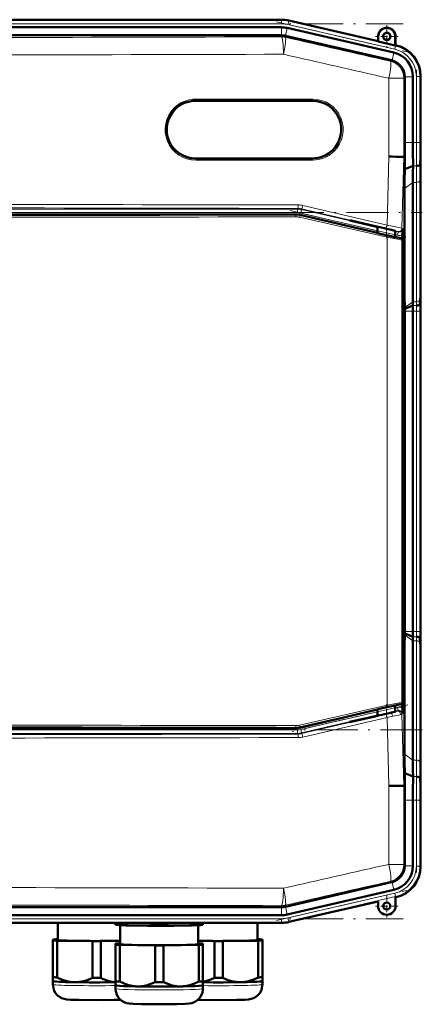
# Model space of a CAD drawing. Extents: x -1595 to 1972, y -1605 to 604.
# Tile 9 of 53: x -980 to -865, y 277 to 559. Entities that reach past the tile are written whole.
import ezdxf

# ---------------------------------------------------------------- set-up
doc = ezdxf.new("R2010")
doc.units = 0
doc.linetypes.add('DASHDOT', pattern=[18.5, 12, -3, 0.5, -3])

msp = doc.modelspace()

# ---------------------------------------------------------------- linework, layer by layer
at = {"color": 7, "lineweight": 50}
for p, q in [((-905.26, 558.57), (-1253.32, 558.57)), ((-920.25, 558.57), (-1233.05, 558.57)), ((-920.25, 558.57), (-905.26, 558.57)), ((-903.18, 558.33), (-877.61, 552.43)), ((-903.18, 558.33), (-877.61, 552.43)), ((-920.25, 556.39), (-1233.05, 556.39)), ((-920.25, 556.39), (-905.26, 556.39)), ((-903.67, 556.21), (-873.1, 549.15)), ((-1253.29, 554.1), (-905.28, 554.1)), ((-905.28, 554.1), (-905.26, 554.1)), ((-873.79, 546.96), (-904.16, 553.97)), ((-877.61, 552.43), (-877.61, 553.78)), ((-877.54, 552.34), (-877.61, 552.43)), ((-877.54, 552.34), (-877.54, 553.78)), ((-872.68, 553.78), (-872.68, 551.22)), ((-872.61, 553.78), (-872.61, 551.28)), ((-877.54, 552.34), (-872.68, 551.22)), ((-872.68, 551.22), (-872.61, 551.28)), ((-872.61, 551.28), (-872.41, 551.23)), ((-869.91, 542.09), (-869.91, 542.26)), ((-869.91, 542.09), (-869.91, 523.46)), ((-867.62, 542.26), (-867.62, 523.46)), ((-865.44, 542.47), (-865.44, 523.46)), ((-865.44, 542.26), (-865.44, 523.46)), ((-929.92, 535.36), (-896.42, 535.36)), ((-896.42, 518.86), (-929.92, 518.86)), ((-870.58, 519.34), (-870.23, 519.33)), ((-869.9, 519.32), (-870.23, 519.33)), ((-865.41, 519.32), (-865.59, 517.13)), ((-867.58, 516.73), (-869.96, 515.74)), ((-865.44, 516.39), (-865.44, 482.25)), ((-865.44, 516.39), (-865.44, 482.25)), ((-870.01, 479.33), (-870.01, 510.29)), ((-867.62, 511.97), (-867.62, 477.83)), ((-901.18, 502.85), (-1257.39, 502.85)), ((-900.05, 502.72), (-877.73, 497.57)), ((-878.49, 499.4), (-885.74, 501.07)), ((-885.35, 501.07), (-885.74, 501.07)), ((-885.35, 501.07), (-878.49, 499.49)), ((-878.49, 499.49), (-877.07, 499.16)), ((-878.49, 499.4), (-878.49, 499.49)), ((-877.73, 499.22), (-878.49, 499.4)), ((-877.73, 499.31), (-877.73, 497.49)), ((-877.07, 499.16), (-876.37, 498.99)), ((-876.37, 498.99), (-876.23, 498.97)), ((-876.23, 498.97), (-875.24, 498.74)), ((-872.74, 498.13), (-872.74, 496.34)), ((-872.74, 496.42), (-872.63, 496.39)), ((-872.63, 496.39), (-872.05, 496.24)), ((-872.05, 496.24), (-871.04, 496.01)), ((-870.66, 497.05), (-870.7, 495.74)), ((-870.65, 495.52), (-870.65, 363.14)), ((-870.65, 479.33), (-870.01, 479.33)), ((-869.92, 476.2), (-870.01, 479.33)), ((-865.46, 479.32), (-865.63, 477.13)), ((-867.63, 476.73), (-869.91, 475.78)), ((-869.91, 475.78), (-869.92, 476.2)), ((-869.91, 475.18), (-869.91, 475.78)), ((-869.91, 383.46), (-869.91, 475.18)), ((-867.62, 475.18), (-867.62, 383.46)), ((-865.44, 475.18), (-865.44, 383.46)), ((-865.44, 475.18), (-865.44, 383.46)), ((-869.91, 383.46), (-869.91, 382.86)), ((-869.92, 382.44), (-870.01, 379.32)), ((-869.91, 382.86), (-869.92, 382.44)), ((-867.63, 381.91), (-869.91, 382.86)), ((-867.62, 346.67), (-867.62, 380.81)), ((-865.46, 379.32), (-865.63, 381.51)), ((-870.65, 379.31), (-870.01, 379.32)), ((-870.01, 379.32), (-870.01, 348.36)), ((-865.44, 342.25), (-865.44, 376.39)), ((-865.44, 342.25), (-865.44, 376.39)), ((-877.73, 361.09), (-900.05, 355.93)), ((-877.73, 361.17), (-877.73, 359.33)), ((-872.74, 360.51), (-872.74, 362.32)), ((-872.63, 362.26), (-872.74, 362.24)), ((-872.05, 362.42), (-872.63, 362.26)), ((-871.04, 362.65), (-872.05, 362.42)), ((-870.66, 361.59), (-870.7, 362.92)), ((-878.49, 359.25), (-885.74, 357.57)), ((-885.35, 357.57), (-878.49, 359.15)), ((-878.49, 359.15), (-877.07, 359.49)), ((-877.73, 359.42), (-878.49, 359.25)), ((-878.49, 359.25), (-878.49, 359.15)), ((-877.07, 359.49), (-876.37, 359.65)), ((-876.37, 359.65), (-876.23, 359.68)), ((-876.23, 359.68), (-875.24, 359.9)), ((-1257.39, 355.81), (-901.18, 355.81)), ((-885.35, 357.57), (-885.74, 357.57)), ((-867.58, 341.91), (-869.96, 342.9)), ((-869.96, 342.9), (-869.93, 341.14)), ((-869.93, 341.14), (-869.9, 339.32)), ((-865.41, 339.32), (-865.59, 341.51)), ((-870.23, 339.31), (-870.58, 339.31)), ((-869.9, 339.32), (-870.23, 339.31)), ((-869.91, 316.56), (-869.91, 335.18)), ((-867.62, 316.38), (-867.62, 335.18)), ((-865.44, 316.18), (-865.44, 335.18)), ((-865.44, 316.38), (-865.44, 335.18)), ((-869.91, 316.56), (-869.91, 316.38)), ((-873.79, 311.68), (-904.16, 304.67)), ((-903.67, 302.44), (-873.1, 309.49)), ((-872.61, 307.37), (-872.41, 307.41)), ((-872.61, 304.87), (-872.61, 307.37)), ((-1253.29, 304.54), (-905.28, 304.54)), ((-905.28, 304.54), (-905.26, 304.54)), ((-903.18, 300.31), (-877.61, 306.21)), ((-877.61, 306.21), (-877.61, 304.87)), ((-920.25, 302.26), (-1233.05, 302.26)), ((-920.25, 302.26), (-905.26, 302.26)), ((-905.26, 300.07), (-1253.32, 300.07)), ((-969.42, 300.07), (-969.42, 295.16)), ((-952.82, 299.75), (-952.82, 300.07)), ((-952.82, 299.75), (-952.82, 299.54)), ((-952.76, 299.53), (-952.82, 299.54)), ((-951.63, 299.7), (-951.63, 300.07)), ((-951.47, 299.41), (-951.47, 293.96)), ((-941.5, 299.55), (-941.5, 300.07)), ((-939.13, 299.55), (-939.13, 300.07)), ((-929.17, 293.96), (-929.17, 299.41)), ((-929, 299.7), (-929, 300.07)), ((-927.88, 299.53), (-927.82, 299.54)), ((-927.82, 299.75), (-927.82, 300.07)), ((-927.82, 299.54), (-927.82, 299.75)), ((-912.12, 295.16), (-912.12, 300.07)), ((-970.77, 295.31), (-970.77, 295.01)), ((-970.77, 295.01), (-970.77, 284.5)), ((-969.42, 295.37), (-969.58, 295.37)), ((-969.58, 294.95), (-959.46, 294.8)), ((-969.58, 294.95), (-969.58, 284.45)), ((-959.46, 294.8), (-959.46, 284.3)), ((-957.08, 294.8), (-951.47, 294.89)), ((-957.08, 294.8), (-957.08, 284.3)), ((-952.82, 294.11), (-952.82, 293.81)), ((-952.82, 293.81), (-952.82, 283.3)), ((-951.47, 294.17), (-951.63, 294.17)), ((-951.63, 293.75), (-941.5, 293.6)), ((-951.63, 293.75), (-951.63, 283.25)), ((-941.5, 293.6), (-941.5, 283.1)), ((-939.13, 293.6), (-929, 293.75)), ((-939.13, 293.6), (-939.13, 283.1)), ((-929.17, 294.87), (-924.46, 294.8)), ((-929, 294.17), (-929.17, 294.17)), ((-929, 293.75), (-929, 283.25)), ((-927.82, 293.81), (-927.82, 294.11)), ((-927.82, 293.81), (-927.82, 283.3)), ((-924.46, 294.8), (-924.46, 284.3)), ((-922.08, 294.8), (-911.96, 294.95)), ((-922.08, 294.8), (-922.08, 284.3)), ((-911.96, 295.37), (-912.12, 295.37)), ((-911.96, 294.95), (-911.96, 284.45)), ((-910.77, 295.01), (-910.77, 295.31)), ((-910.77, 295.01), (-910.77, 284.5)), ((-970.77, 284.5), (-970.77, 283.35)), ((-970.77, 283.36), (-970.77, 282.4)), ((-970.77, 283.35), (-970.77, 283.35)), ((-952.82, 283.3), (-952.82, 282.15)), ((-952.82, 282.16), (-952.82, 281.21)), ((-952.81, 282.15), (-952.82, 282.15)), ((-927.82, 282.15), (-927.82, 283.3)), ((-927.82, 281.21), (-927.82, 282.16)), ((-927.82, 282.15), (-927.82, 282.15)), ((-910.77, 283.35), (-910.77, 284.5)), ((-910.77, 282.4), (-910.77, 283.36)), ((-910.77, 283.35), (-910.77, 283.35))]:
    msp.add_line(p, q, dxfattribs=at)
at = {"color": 7, "lineweight": 18}
for p, q in [((-1253.32, 558.39), (-905.26, 558.39)), ((-905.26, 558.39), (-905.26, 558.57)), ((-905.26, 558.39), (-905.26, 557.39)), ((-903.22, 558.15), (-903.44, 557.18)), ((-903.22, 558.15), (-903.18, 558.33)), ((-903.22, 558.15), (-872.59, 551.08)), ((-1253.32, 557.39), (-905.26, 557.39)), ((-905.26, 554.1), (-905.26, 556.39)), ((-904.18, 553.97), (-903.67, 556.21)), ((-903.44, 557.18), (-872.82, 550.11)), ((-905.33, 553.67), (-905.28, 554.1)), ((-904.16, 553.97), (-904.21, 553.54)), ((-877.54, 553.78), (-877.61, 553.78)), ((-872.68, 553.78), (-872.61, 553.78)), ((-872.59, 551.08), (-872.82, 550.11)), ((-872.59, 551.08), (-872.41, 551.23)), ((-874.11, 546.7), (-873.79, 546.96)), ((-873.61, 546.91), (-873.1, 549.15)), ((-874.53, 519.39), (-874.53, 541.83)), ((-870.23, 541.83), (-874.53, 541.83)), ((-869.91, 542.09), (-870.23, 541.83)), ((-870.23, 541.83), (-870.23, 519.33)), ((-869.91, 542.26), (-867.62, 542.26)), ((-866.62, 542.32), (-866.62, 523.46)), ((-866.62, 542.32), (-865.62, 542.32)), ((-865.44, 542.47), (-865.62, 542.32)), ((-865.62, 542.32), (-865.62, 523.46)), ((-896.35, 535.86), (-929.86, 535.86)), ((-869.91, 523.46), (-867.62, 523.46)), ((-867.62, 523.46), (-866.62, 523.46)), ((-865.62, 523.46), (-866.62, 523.46)), ((-865.62, 523.46), (-865.44, 523.46)), ((-875.05, 499.77), (-874.53, 519.39)), ((-870.23, 519.33), (-870.77, 498.89)), ((-929.86, 518.36), (-896.35, 518.36)), ((-866.58, 516.73), (-867.58, 516.73)), ((-867.62, 511.97), (-870.01, 510.29)), ((-866.62, 511.97), (-867.62, 511.97)), ((-866.62, 511.97), (-866.62, 477.83)), ((-865.62, 512.66), (-865.62, 478.51)), ((-900.66, 504.34), (-900.63, 504.55)), ((-899.16, 505.39), (-875.05, 499.77)), ((-1257.92, 504.34), (-900.66, 504.34)), ((-900.66, 503.34), (-1257.92, 503.34)), ((-901.2, 502.64), (-901.18, 502.85)), ((-900.66, 503.34), (-900.66, 504.34)), ((-875.01, 496.29), (-900.13, 502.03)), ((-900.05, 502.72), (-900.08, 502.52)), ((-900.08, 502.52), (-874.96, 496.78)), ((-899.76, 503.24), (-899.53, 504.21)), ((-877.73, 498.15), (-899.76, 503.24)), ((-899.51, 504.42), (-899.53, 504.21)), ((-899.53, 504.21), (-877.73, 499.18)), ((-875.41, 498.8), (-899.51, 504.42)), ((-870.77, 498.89), (-870.64, 498.77)), ((-875.01, 362.37), (-875.01, 496.29)), ((-872.74, 498.03), (-871.87, 497.82)), ((-872.09, 496.85), (-872.74, 497)), ((-872.09, 496.85), (-871.87, 497.82)), ((-871.87, 497.82), (-871.99, 497.94)), ((-871.09, 495.96), (-871.04, 496.01)), ((-870.65, 495.52), (-870.7, 495.48)), ((-870.7, 495.48), (-870.7, 363.18)), ((-865.46, 479.32), (-865.41, 479.32)), ((-867.62, 477.83), (-869.92, 476.2)), ((-866.63, 476.73), (-867.63, 476.73)), ((-866.62, 477.83), (-867.62, 477.83)), ((-867.62, 475.18), (-869.91, 475.18)), ((-866.62, 475.18), (-867.62, 475.18)), ((-866.62, 475.18), (-865.62, 475.18)), ((-866.62, 475.18), (-866.62, 383.46)), ((-865.44, 475.18), (-865.62, 475.18)), ((-865.62, 475.18), (-865.62, 383.46)), ((-867.62, 383.46), (-869.91, 383.46)), ((-866.62, 383.46), (-867.62, 383.46)), ((-866.62, 383.46), (-865.62, 383.46)), ((-865.44, 383.46), (-865.62, 383.46)), ((-867.62, 380.81), (-869.92, 382.44)), ((-866.63, 381.91), (-867.63, 381.91)), ((-866.62, 380.81), (-867.62, 380.81)), ((-866.62, 346.67), (-866.62, 380.81)), ((-865.62, 345.99), (-865.62, 380.13)), ((-865.41, 379.32), (-865.46, 379.32)), ((-900.13, 356.63), (-875.01, 362.37)), ((-874.96, 361.88), (-900.08, 356.14)), ((-872.74, 361.64), (-872.09, 361.79)), ((-871.87, 360.82), (-872.74, 360.62)), ((-872.09, 361.79), (-871.87, 360.82)), ((-871.99, 360.7), (-871.87, 360.82)), ((-871.04, 362.65), (-871.09, 362.69)), ((-870.7, 363.18), (-870.65, 363.14)), ((-899.76, 355.41), (-877.73, 360.49)), ((-877.73, 359.47), (-899.53, 354.43)), ((-899.51, 354.22), (-875.41, 359.84)), ((-875.05, 358.87), (-899.16, 353.25)), ((-874.53, 339.25), (-875.05, 358.87)), ((-870.64, 359.87), (-870.77, 359.75)), ((-870.77, 359.75), (-870.23, 339.31)), ((-1257.92, 355.3), (-900.66, 355.3)), ((-901.18, 355.81), (-901.2, 356.01)), ((-900.66, 355.3), (-900.66, 354.3)), ((-900.05, 355.93), (-900.08, 356.14)), ((-899.76, 355.41), (-899.53, 354.43)), ((-900.66, 354.3), (-1257.92, 354.3)), ((-900.66, 354.3), (-900.63, 354.09)), ((-899.51, 354.22), (-899.53, 354.43)), ((-867.62, 346.67), (-870.01, 348.36)), ((-866.62, 346.67), (-867.62, 346.67)), ((-866.58, 341.91), (-867.58, 341.91)), ((-874.53, 316.81), (-874.53, 339.25)), ((-870.23, 339.31), (-870.23, 316.81)), ((-869.91, 335.18), (-867.62, 335.18)), ((-867.62, 335.18), (-866.62, 335.18)), ((-865.62, 335.18), (-866.62, 335.18)), ((-866.62, 316.32), (-866.62, 335.18)), ((-865.62, 335.18), (-865.44, 335.18)), ((-865.62, 316.32), (-865.62, 335.18)), ((-874.53, 316.81), (-870.23, 316.81)), ((-869.91, 316.56), (-870.23, 316.81)), ((-869.91, 316.38), (-867.62, 316.38)), ((-865.62, 316.32), (-866.62, 316.32)), ((-865.62, 316.32), (-865.44, 316.18)), ((-874.11, 311.94), (-873.79, 311.68)), ((-873.61, 311.73), (-873.1, 309.49)), ((-903.44, 301.46), (-872.82, 308.53)), ((-903.22, 300.49), (-872.59, 307.56)), ((-872.82, 308.53), (-872.59, 307.56)), ((-872.41, 307.41), (-872.59, 307.56)), ((-905.33, 304.97), (-905.28, 304.54)), ((-905.26, 304.54), (-905.26, 302.26)), ((-904.16, 304.67), (-904.21, 305.1)), ((-904.18, 304.67), (-903.67, 302.44)), ((-1253.32, 301.26), (-905.26, 301.26)), ((-1253.32, 300.26), (-905.26, 300.26)), ((-905.26, 300.26), (-905.26, 301.26)), ((-905.26, 300.26), (-905.26, 300.07)), ((-903.22, 300.49), (-903.44, 301.46)), ((-903.22, 300.49), (-903.18, 300.31))]:
    msp.add_line(p, q, dxfattribs=at)
at = {"color": 7, "linetype": 'DASHDOT', "lineweight": 18}
for p, q in [((-1288.12, 557.39), (-870.45, 557.39)), ((-906.76, 557.95), (-869.5, 549.34)), ((-866.62, 544.21), (-866.62, 521.58)), ((-1293.65, 503.34), (-864.93, 503.34)), ((-902.78, 503.93), (-869.07, 496.15)), ((-866.62, 484.35), (-866.62, 374.29)), ((-869.07, 362.49), (-902.78, 354.71)), ((-864.93, 355.3), (-1293.65, 355.3)), ((-866.62, 337.06), (-866.62, 314.44)), ((-906.76, 300.7), (-869.5, 309.3)), ((-1288.12, 301.26), (-870.45, 301.26))]:
    msp.add_line(p, q, dxfattribs=at)
at = {"color": 7, "linetype": 'DASHDOT', "lineweight": 18, "ltscale": 0.1625}
for p, q in [((-875.11, 557.03), (-875.11, 550.53)), ((-871.86, 553.78), (-878.36, 553.78)), ((-875.11, 308.12), (-875.11, 301.62)), ((-871.86, 304.87), (-878.36, 304.87))]:
    msp.add_line(p, q, dxfattribs=at)
at = {"color": 7, "linetype": 'DASHDOT', "lineweight": 18, "ltscale": 0.08985}
msp.add_line((-875.23, 499.61), (-875.23, 496.02), dxfattribs=at)
at = {"color": 7, "linetype": 'DASHDOT', "lineweight": 18, "ltscale": 0.019627}
msp.add_line((-875.24, 498.8), (-875.24, 498.02), dxfattribs=at)
at = {"color": 7, "linetype": 'DASHDOT', "lineweight": 18, "ltscale": 0.089713}
msp.add_line((-875.23, 362.62), (-875.23, 359.03), dxfattribs=at)
at = {"color": 7, "linetype": 'DASHDOT', "lineweight": 18, "ltscale": 0.019614}
msp.add_line((-875.24, 359.84), (-875.24, 360.62), dxfattribs=at)
at = {"color": 7, "lineweight": 18}
for points in [[(-875.05, 499.77), (-871.62, 499.09), (-870.83, 498.91), (-870.78, 498.89), (-870.77, 498.89)], [(-871.99, 497.94), (-872, 497.94), (-872.02, 497.95), (-872.13, 497.99), (-873.81, 498.42), (-875.41, 498.8)], [(-870.7, 495.48), (-870.71, 495.48), (-870.72, 495.47), (-870.81, 495.48), (-871.57, 495.61), (-875.01, 496.29)], [(-874.96, 496.78), (-872.66, 496.27), (-871.28, 495.99), (-871.12, 495.96), (-871.09, 495.96), (-871.09, 495.96), (-871.09, 495.96)], [(-875.01, 362.37), (-871.5, 363.06), (-870.83, 363.17), (-870.73, 363.18), (-870.71, 363.18), (-870.7, 363.18), (-870.7, 363.18)], [(-871.09, 362.69), (-871.09, 362.7), (-871.1, 362.7), (-871.18, 362.69), (-871.83, 362.57), (-874.96, 361.88)], [(-872.28, 360.61), (-872.03, 360.68), (-872, 360.7), (-871.99, 360.7)], [(-870.77, 359.75), (-870.78, 359.75), (-870.82, 359.74), (-871.12, 359.66)]]:
    msp.add_lwpolyline(points, dxfattribs=at)
at = {"color": 7, "lineweight": 50}
for points in [[(-877.73, 497.49), (-877.73, 497.49), (-877.72, 497.49), (-877.69, 497.48), (-877.33, 497.38), (-874.32, 496.67), (-872.78, 496.34), (-872.75, 496.34), (-872.74, 496.34), (-872.74, 496.34)], [(-875.24, 498.74), (-873.78, 498.39), (-872.82, 498.15), (-872.65, 498.1), (-872.64, 498.09), (-872.63, 498.09)], [(-872.63, 498.09), (-872.63, 498.09), (-872.64, 498.09), (-872.64, 498.09), (-872.74, 498.1)], [(-874.68, 361.91), (-876.83, 361.41), (-877.63, 361.2), (-877.72, 361.17), (-877.73, 361.17), (-877.73, 361.17)], [(-872.74, 362.32), (-872.74, 362.32), (-872.74, 362.32), (-872.75, 362.32), (-872.85, 362.3), (-873.7, 362.13), (-874.68, 361.91)], [(-875.24, 359.9), (-873.78, 360.25), (-872.82, 360.49), (-872.65, 360.54), (-872.64, 360.55), (-872.63, 360.55)], [(-872.63, 360.55), (-872.63, 360.55), (-872.64, 360.55), (-872.64, 360.55), (-872.74, 360.54)], [(-946.57, 299.28), (-947.83, 299.32), (-949.08, 299.4), (-950.35, 299.53), (-951.63, 299.7)], [(-941.5, 299.55), (-942.87, 299.41), (-944.21, 299.32), (-945.39, 299.28), (-946.57, 299.28)], [(-934.07, 299.28), (-935.25, 299.28), (-936.43, 299.32), (-937.77, 299.41), (-939.13, 299.55)], [(-929, 299.7), (-930.29, 299.53), (-931.55, 299.4), (-932.81, 299.32), (-934.07, 299.28)], [(-958.27, 277.95), (-963.35, 277.99), (-965.74, 278.07), (-966.82, 278.15), (-967.58, 278.29), (-968.27, 278.53), (-968.94, 278.91), (-969.52, 279.4), (-970.01, 279.98), (-970.39, 280.64), (-970.64, 281.35), (-970.76, 282.1), (-970.77, 282.4)], [(-964.52, 283.07), (-965.14, 283.1), (-965.76, 283.17), (-966.41, 283.29), (-967.07, 283.45), (-968.33, 283.88), (-969.58, 284.45)], [(-959.46, 284.3), (-960.71, 283.76), (-961.97, 283.38), (-962.62, 283.23), (-963.27, 283.14), (-963.89, 283.08), (-964.52, 283.07)], [(-952.82, 283.09), (-953.77, 283.21), (-954.72, 283.42), (-955.67, 283.71), (-956.38, 283.98), (-957.08, 284.3)], [(-946.57, 281.87), (-947.19, 281.9), (-947.81, 281.97), (-948.46, 282.09), (-949.11, 282.25), (-950.37, 282.68), (-951.63, 283.25)], [(-941.5, 283.1), (-942.76, 282.57), (-944.02, 282.18), (-944.67, 282.03), (-945.32, 281.94), (-945.94, 281.88), (-946.57, 281.87)], [(-934.07, 281.87), (-934.69, 281.88), (-935.31, 281.94), (-935.97, 282.03), (-936.61, 282.18), (-937.87, 282.57), (-939.13, 283.1)], [(-929, 283.25), (-930.26, 282.68), (-931.52, 282.25), (-932.17, 282.09), (-932.83, 281.97), (-933.45, 281.9), (-934.07, 281.87)], [(-924.46, 284.3), (-925.57, 283.82), (-926.69, 283.45), (-927.82, 283.2)], [(-923.27, 277.95), (-918.19, 277.99), (-915.8, 278.07), (-914.72, 278.15), (-913.96, 278.29), (-913.27, 278.53), (-912.6, 278.91), (-912.02, 279.4), (-911.53, 279.98), (-911.15, 280.64), (-910.9, 281.35), (-910.78, 282.1), (-910.77, 282.4)], [(-917.02, 283.07), (-917.65, 283.08), (-918.27, 283.14), (-918.92, 283.23), (-919.57, 283.38), (-920.83, 283.76), (-922.08, 284.3)], [(-911.96, 284.45), (-913.21, 283.88), (-914.47, 283.45), (-915.13, 283.29), (-915.78, 283.17), (-916.4, 283.1), (-917.02, 283.07)], [(-940.32, 276.75), (-945.39, 276.79), (-947.79, 276.87), (-948.86, 276.95), (-949.63, 277.09), (-950.32, 277.33), (-950.99, 277.71), (-951.57, 278.2), (-952.06, 278.78), (-952.43, 279.44), (-952.69, 280.15), (-952.81, 280.9), (-952.82, 281.21)], [(-940.32, 276.75), (-935.24, 276.79), (-932.84, 276.87), (-931.77, 276.95), (-931.01, 277.09), (-930.31, 277.33), (-929.65, 277.71), (-929.06, 278.2), (-928.58, 278.78), (-928.2, 279.44), (-927.95, 280.15), (-927.83, 280.9), (-927.82, 281.21)], [(-958.27, 277.95), (-953.27, 277.99), (-951.4, 278.04)], [(-923.27, 277.95), (-928.27, 277.99), (-929.26, 278.01)]]:
    msp.add_lwpolyline(points, dxfattribs=at)
for centre, radius in [((-875.11, 553.78), 1.07), ((-875.11, 553.78), 1), ((-875.11, 304.87), 1)]:
    msp.add_circle(centre, radius, dxfattribs=at)
for centre, radius, start, end in [((-905.26, 549.32), 9.25, 77.0008, 89.9996), ((-905.26, 549.32), 9.25, 77.0007, 89.9996), ((-905.26, 549.32), 7.06, 77.0006, 89.9996), ((-875.11, 553.78), 2.5, 0, 180), ((-875.11, 553.78), 2.43, 360, 180), ((-874.68, 542.26), 9.25, 359.9943, 77.0057), ((-874.43, 542.47), 8.99, 359.9916, 77.0084), ((-874.92, 542.08), 5.01, 2.1031, 74.9072), ((-874.69, 542.27), 7.06, 359.9966, 77.0032), ((-929.92, 527.11), 8.25, 134.9699, 270), ((-929.92, 527.11), 8.25, 90, 134.9612), ((-896.42, 527.11), 8.25, 314.9294, 90), ((-177.42, 523.44), 692.49, 179.99805, 180.34055), ((-297.38, 523.32), 570.24, 179.9861, 180.6624), ((-517.85, 523.38), 347.59, 179.9856, 180.6685), ((-896.42, 527.11), 8.25, 270, 314.9153), ((-890.04, -687.41), 1206.9, 89.07649, 89.26402), ((-259.13, 506.48), 610.9, 178.79561, 179.13148), ((-658.22, 516.14), 207.22, 179.1215, 179.9313), ((-478.55, 509.82), 391.46, 179.1331, 179.9319), ((-527.85, 511.57), 339.78, 179.1293, 179.9319), ((-871.15, 495.52), 0.5, 359.998, 77.002), ((-931.16, 498.59), 60.52, 358.5511, 0.1764), ((-1077.85, 482.5), 212.42, 359.1437, 359.9337), ((-658.08, 482.5), 207.36, 180.0695, 180.8788), ((-1223.15, 475.26), 357.71, 359.9872, 0.6507), ((-518.36, 475.27), 347.08, 179.3309, 180.0147), ((-947.45, 477.92), 79.82, 359.1476, 359.9359), ((-1002.41, 475.21), 134.79, 359.9876, 0.6479), ((-1002.41, 383.43), 134.79, 359.3521, 0.0124), ((-1223.15, 383.38), 357.71, 359.3493, 0.0128), ((-518.36, 383.37), 347.08, 179.9853, 180.6691), ((-947.45, 380.72), 79.82, 0.0641, 0.8524), ((-1077.85, 376.15), 212.42, 0.0663, 0.8563), ((-658.08, 376.14), 207.36, 179.1212, 179.9305), ((-871.15, 363.14), 0.5, 282.998, 0.002), ((-931.16, 360.06), 60.52, 359.8196, 1.4448), ((-478.55, 348.82), 391.46, 180.0681, 180.8669), ((-527.85, 347.07), 339.78, 180.0681, 180.8707), ((-297.38, 335.32), 570.24, 179.3376, 180.0139), ((-658.22, 342.5), 207.22, 180.0687, 180.8785), ((-890.02, 1544.92), 1205.77, 270.73585, 270.92354), ((-177.42, 335.2), 692.49, 179.65945, 180.00195), ((-517.85, 335.27), 347.59, 179.3315, 180.0144), ((-874.92, 316.56), 5, 285.1029, 357.9073), ((-874.69, 316.38), 7.06, 282.9968, 0.0034), ((-874.43, 316.17), 8.99, 282.9916, 0.0084), ((-875.11, 304.87), 2.5, 180, 360), ((-905.26, 309.32), 7.06, 270.0004, 282.9994), ((-905.26, 309.32), 9.25, 270.0004, 282.9992), ((-905.26, 309.32), 9.25, 270.0004, 282.9993)]:
    msp.add_arc(centre, radius, start, end, dxfattribs=at)
at = {"color": 7, "lineweight": 18}
for centre, radius, start, end in [((-905.26, 549.32), 9.06, 77.0008, 89.9996), ((-905.26, 549.32), 8.06, 77.0006, 89.9996), ((-1079.29, 56202.71), 55649.31, 269.820896, 270.179106), ((11791.85, 56324.2), 57197.52, 257.175313, 257.206234), ((-874.62, 542.32), 7.99, 359.9916, 77.0084), ((-874.62, 542.32), 8.99, 359.9997, 77.0003), ((-1079.29, 56577.97), 56029.56, 269.821504, 270.178498), ((11830.38, 56682.27), 57560.09, 257.2175922, 257.2484236), ((-929.87, 527.11), 8.75, 89.9957, 134.9539), ((-896.35, 527.11), 8.75, 314.9196, 90.0213), ((-929.87, 527.11), 8.75, 134.9606, 270.0213), ((-297.52, 523.32), 569.11, 179.986, 180.6637), ((-331.65, 523.33), 533.98, 179.9859, 180.6653), ((-896.35, 527.12), 8.75, 269.9957, 314.9129), ((-527.48, 511.57), 339.14, 179.1277, 179.9318), ((-547.37, 512.28), 318.25, 179.1257, 179.9316), ((-1079.29, -83306.84), 83812.57, 89.8777831, 90.1222151), ((-1079.29, -83193.3), 83698.04, 89.8777011, 90.122297), ((-900.64, 499.55), 5, 76.8528, 89.8509), ((-900.52, 499.56), 5.99, 76.8712, 89.8909), ((-1079.28, 84287.91), 83785.95, 269.8781811, 270.1218207), ((-1079.28, 84231), 83728.55, 269.8781333, 270.1218617), ((-901.19, 497.65), 5, 77.1098, 90.1116), ((-901.13, 497.65), 4.49, 77.1108, 90.1395), ((-900.66, 499.33), 5, 77.0066, 89.9934), ((-900.66, 499.34), 4, 77.0047, 89.9953), ((-871.64, 498.8), 2, 256.9951, 299.3366), ((-871.64, 498.8), 0.999, 256.9181, 358.54), ((-871.2, 495.48), 0.5, 0.0159, 76.9841), ((-947.06, 477.92), 80.44, 359.1546, 359.9369), ((-1002.79, 475.21), 136.17, 359.9884, 0.642), ((-966.89, 478.62), 101.27, 359.1557, 359.937), ((-1037.09, 475.21), 171.47, 359.9884, 0.6411), ((-1002.79, 383.44), 136.17, 359.358, 0.0116), ((-1037.09, 383.43), 171.47, 359.3589, 0.0116), ((-947.06, 380.72), 80.44, 0.0631, 0.8454), ((-966.89, 380.02), 101.27, 0.063, 0.8443), ((-871.64, 359.84), 2, 60.6635, 103.005), ((-871.64, 359.85), 0.999, 1.46, 103.0819), ((-871.2, 363.18), 0.5, 283.0159, 359.9841), ((-921.51, 557.52), 202.98, 283.1255, 283.506), ((-931.98, 655.73), 302.27, 280.857, 281.1749), ((-901.07, 472.67), 115.71, 283.48, 284.0366), ((-892.25, 456.47), 99.08, 280.9623, 282.3111), ((-881.45, 394.44), 35.05, 283.9245, 285.1673), ((-1079.28, -83429.25), 83785.95, 89.8781793, 90.1218189), ((-1079.28, -83372.34), 83728.55, 89.8781383, 90.1218667), ((-901.19, 361.01), 5, 269.8884, 282.8902), ((-901.13, 361.01), 4.49, 269.8605, 282.8892), ((-900.66, 359.31), 4, 270.0047, 282.9953), ((-1079.29, 84165.48), 83812.57, 269.8777849, 270.1222169), ((-1079.29, 84051.94), 83698.04, 269.877703, 270.1222989), ((-900.64, 359.09), 5, 270.1491, 283.1472), ((-900.52, 359.09), 5.99, 270.1091, 283.1288), ((-527.48, 347.07), 339.14, 180.0682, 180.8723), ((-547.37, 346.37), 318.25, 180.0684, 180.8743), ((-297.52, 335.32), 569.11, 179.3363, 180.014), ((-331.65, 335.31), 533.98, 179.3347, 180.0141), ((11830.38, -55823.63), 57560.09, 102.7515764, 102.7824078), ((-874.62, 316.32), 7.99, 282.9916, 0.0084), ((-874.62, 316.32), 8.99, 282.9997, 0.0003), ((-1079.29, -55719.32), 56029.56, 89.821502, 90.178496), ((11791.85, -55465.56), 57197.52, 102.793766, 102.824687), ((-1079.29, -55344.07), 55649.31, 89.820894, 90.179104), ((-905.26, 309.32), 8.06, 270.0004, 282.9994), ((-905.26, 309.32), 9.06, 270.0004, 282.9992)]:
    msp.add_arc(centre, radius, start, end, dxfattribs=at)
for centre, major_axis, ratio, start_param, end_param in [((-905.33, 548.67), (4.97, -0.57), 0.999653, 1.457389, 1.684204), ((-905.33, 548.67), (0.02, -5), 0.119003, 1.570423, 3.115225), ((-905.33, 548.67), (-1.11, -4.88), 0.116076, 1.597214, 3.115235), ((-875.23, 541.83), (-1.11, -4.88), 0.136195, 1.601714, 3.115166), ((-875.23, 541.83), (3.11, -3.91), 0.999441, 0.899117, 2.242476), ((-929.92, 535.86), (0, -0.5), 0.101872, 0, 1.570796), ((-896.42, 535.86), (0, 0.5), 0.124719, 3.141593, 4.712389), ((-936.1, 533.3), (0.353, -0.354), 0.069254, 0.000014, 1.501741), ((-929.92, 518.36), (0, 0.5), 0.101872, 4.712389, 6.283185), ((-896.42, 518.36), (0, -0.5), 0.124719, 1.570796, 3.141593), ((-890.24, 520.92), (0.353, -0.354), 0.091666, 1.479613, 3.141593), ((-866.62, 512.68), (-1, 0), 0.707107, 1.570796, 3.106686), ((-900.63, 505.55), (0, -1), 0.121885, 0.017584, 1.571058), ((-899.28, 505.39), (-0.227, -0.974), 0.119647, 0.01758, 1.598677), ((-901.2, 502.14), (0.001, -0.5), 0.121453, 1.570537, 3.124009), ((-900.19, 502.03), (-0.111, -0.487), 0.119115, 1.598027, 3.124014), ((-875.19, 499.77), (-0.227, -0.974), 0.135666, 0.017616, 1.602449), ((-871.77, 498.91), (0.682, 0.732), 0.99939, 3.664878, 5.435811), ((-875.08, 496.29), (-0.111, -0.487), 0.135841, 1.601805, 3.123976), ((-866.62, 478.54), (-1, 0), 0.707107, 1.570796, 3.106686), ((-866.62, 380.1), (-1, 0), 0.707107, 3.176499, 4.712389), ((-875.08, 362.37), (0.111, -0.487), 0.135841, 0.017617, 1.539787), ((-871.77, 359.73), (-0.682, 0.732), 0.99939, 3.988967, 5.7599), ((-875.19, 358.87), (0.227, -0.974), 0.135666, 1.539144, 3.123976), ((-873.88, 359.18), (0.234, -0.972), 0.460439, 1.469807, 3.121928), ((-872.05, 359.64), (0.266, -0.964), 0.924796, 1.34401, 3.095701), ((-901.2, 356.51), (-0.001, -0.5), 0.121453, 0.017583, 1.571056), ((-900.19, 356.63), (0.111, -0.487), 0.119115, 0.017578, 1.543566), ((-900.66, 359.3), (4.97, 0.57), 0.999846, 4.59896, 4.825818), ((-900.63, 353.09), (0, -1), 0.121885, 1.570535, 3.124008), ((-899.28, 353.25), (0.227, -0.974), 0.119647, 1.542916, 3.124013), ((-866.62, 345.96), (-1, 0), 0.707107, 3.176499, 4.712389), ((-875.23, 316.81), (1.11, -4.88), 0.136195, 0.026426, 1.539879), ((-875.23, 316.81), (-3.11, -3.91), 0.999441, 0.899117, 2.242476), ((-905.33, 309.97), (-0.02, -5), 0.119003, 0.026367, 1.57117), ((-905.33, 309.97), (1.11, -4.88), 0.116076, 0.026358, 1.544378), ((-905.33, 309.97), (-4.97, -0.57), 0.999653, 1.457389, 1.684204), ((-958.27, 282.4), (12.5, 0), 0.026177, 3.141593, 5.163724), ((-923.27, 282.4), (12.5, 0), 0.026177, 4.34001, 6.283185), ((-940.32, 281.21), (12.5, 0), 0.026177, 3.141593, 6.283185)]:
    msp.add_ellipse(centre, major_axis=major_axis, ratio=ratio, start_param=start_param, end_param=end_param, dxfattribs=at)
at = {"color": 7, "lineweight": 50}
for centre, major_axis, ratio, start_param, end_param in [((-905.28, 549.1), (4.97, -0.57), 0.999653, 1.457389, 1.679108), ((-874.91, 542.09), (-3.11, 3.91), 0.999441, 5.34848, 5.384068), ((-866.59, 517.15), (1, 0), 0.414186, 4.715241, 6.251123), ((-901.18, 497.85), (4.97, -0.57), 0.999846, 1.457367, 1.684225), ((-866.63, 477.15), (1, 0), 0.414343, 4.715179, 6.251104), ((-866.63, 381.5), (1, 0), 0.414215, 0.032067, 1.567956), ((-901.18, 360.81), (4.97, 0.57), 0.999846, 4.59896, 4.825818), ((-866.59, 341.5), (1, 0), 0.414215, 0.032067, 1.567956), ((-874.91, 316.56), (-3.11, -3.91), 0.999441, 0.899117, 0.934706), ((-905.28, 309.54), (4.97, 0.57), 0.999653, 4.604077, 4.825796), ((-940.32, 299.91), (-13.8, 0), 0.026177, 0.437539, 0.609658), ((-940.32, 299.56), (12.5, 0), 0.026177, 3.239482, 4.18879), ((-940.32, 299.56), (12.5, 0), 0.026177, 4.18879, 6.185296), ((-940.32, 299.91), (-13.8, 0), 0.026177, 1.484737, 1.656856), ((-940.32, 299.91), (-13.8, 0), 0.026177, 2.531934, 2.704054), ((-958.27, 295.16), (13.8, 0), 0.026177, 2.531934, 2.704054), ((-958.27, 295.16), (13.8, 0), 0.026177, 3.579132, 3.751251), ((-958.27, 295.16), (11.15, 0), 0.026177, 3.141593, 5.368516), ((-958.27, 295.16), (13.8, 0), 0.026177, 4.626329, 4.798449), ((-940.32, 293.96), (13.8, 0), 0.026177, 2.531934, 2.704054), ((-940.32, 293.96), (13.8, 0), 0.026177, 3.579132, 3.751251), ((-940.32, 293.96), (11.15, 0), 0.026177, 3.141593, 6.283185), ((-940.32, 293.96), (13.8, 0), 0.026177, 4.626329, 4.798449), ((-923.27, 295.16), (11.15, 0), 0.026177, 4.155015, 6.283185), ((-940.32, 293.96), (13.8, 0), 0.026177, 0.437539, 0.609658), ((-940.32, 293.96), (13.8, 0), 0.026177, 5.673527, 5.845646), ((-923.27, 295.16), (13.8, 0), 0.026177, 4.626329, 4.798449), ((-923.27, 295.16), (13.8, 0), 0.026177, 0.437539, 0.609658), ((-923.27, 295.16), (13.8, 0), 0.026177, 5.673527, 5.845646), ((-958.27, 284.66), (-13.8, 0), 0.026177, 0.437539, 0.609658), ((-958.27, 283.36), (12.5, 0), 0.026177, 3.167782, 5.163725), ((-958.27, 284.66), (-13.8, 0), 0.026177, 1.484737, 1.656856), ((-940.32, 283.46), (-13.8, 0), 0.026177, 0.437539, 0.609658), ((-940.32, 282.16), (12.5, 0), 0.026177, 3.167782, 6.256996), ((-940.32, 283.46), (-13.8, 0), 0.026177, 1.484737, 1.656856), ((-940.32, 283.46), (-13.8, 0), 0.026177, 2.531934, 2.704054), ((-923.27, 283.36), (12.5, 0), 0.026177, 4.34001, 6.256996), ((-923.27, 284.66), (-13.8, 0), 0.026177, 1.484737, 1.656856), ((-923.27, 284.66), (-13.8, 0), 0.026177, 2.531934, 2.704054)]:
    msp.add_ellipse(centre, major_axis=major_axis, ratio=ratio, start_param=start_param, end_param=end_param, dxfattribs=at)

doc.saveas('drawing.dxf')
